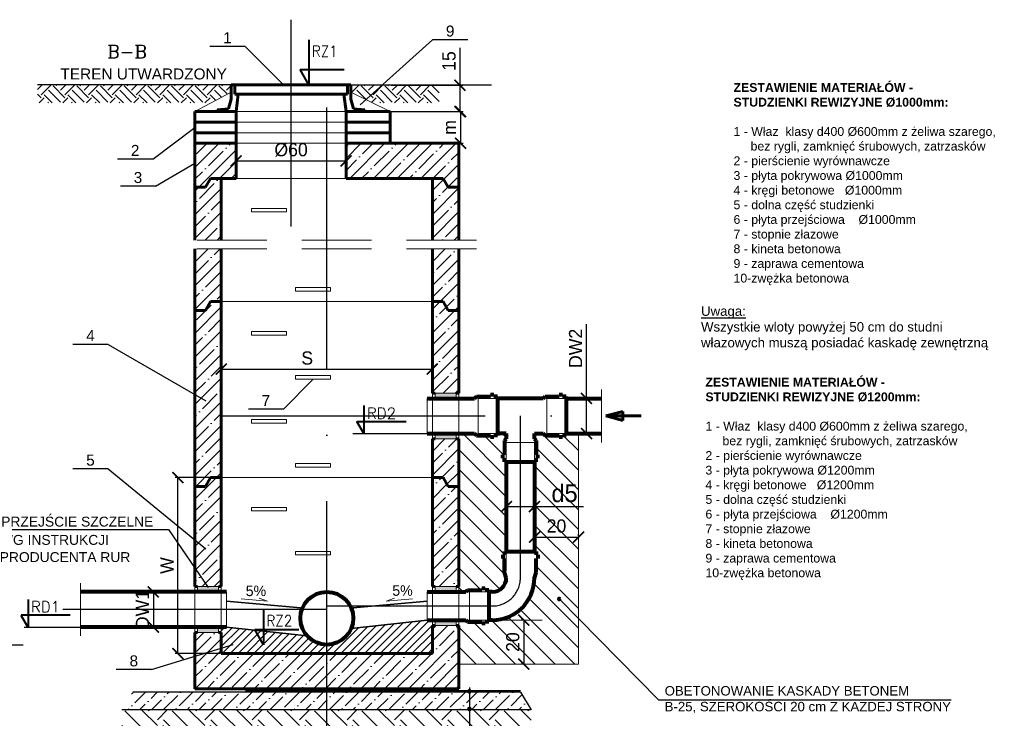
# Model space of a CAD drawing. Header units: millimetres. Extents: x -223 to 911, y -2562 to -571.
# Tile 15 of 15: x 216 to 664, y -888 to -571. Entities that reach past the tile are written whole.
import ezdxf
from ezdxf.enums import TextEntityAlignment as Align

# ---------------------------------------------------------------- set-up
doc = ezdxf.new("R2010")
doc.units = ezdxf.units.MM
doc.header["$LTSCALE"] = 10
for name, pattern in [('ACAD_ISO10W100', [18, 12, -3, 0, -3]), ('HIDDEN', [0.375, 0.25, -0.125]), ('HIDDEN2', [4.7625, 3.175, -1.5875])]:
    doc.linetypes.add(name, pattern=pattern)
for name, color, linetype, lineweight in [('Kineta', 7, 'Continuous', 35), ('KRESKOWANIE', 7, 'Continuous', 18), ('Opisy', 7, 'Continuous', 25), ('osie', 7, 'ACAD_ISO10W100', 25), ('Przecięcia', 7, 'HIDDEN2', 18), ('Przekroje', 7, 'Continuous', 60), ('Rury', 7, 'Continuous', 80), ('Studzienka - konstrukcje', 7, 'Continuous', 60), ('Studzineka - cienkie', 7, 'Continuous', 20), ('Teren', 7, 'Continuous', 20), ('Wymiary', 7, 'Continuous', 18)]:
    doc.layers.add(name, color=color, linetype=linetype, lineweight=lineweight)
doc.layers.add('USZCZELNIENIE', color=7, linetype='Continuous')
doc.styles.add('Arial', font='arial.ttf', dxfattribs={"height": 6})
doc.styles.add('Romanc', font='romanc.shx', dxfattribs={"height": 15})
doc.dimstyles.new('ISO-25', dxfattribs={"dimtxt": 6, "dimasz": 5, "dimexe": 1.25, "dimexo": 0.5, "dimgap": 2, "dimtad": 1, "dimdec": 0, "dimtxsty": 'Standard', "dimblk": 'ARCHTICK', "dimcen": 2.5, "dimadec": 0, "dimazin": 0, "dimtfac": 1, "dimtdec": 0, "dimtmove": 0, "dimatfit": 3, "dimfxl": 1, "dimarcsym": 0})
pattern_1 = [(45, (-640.877, -1283.801), (-5.388154, 5.388154), []), (45, (-635.489, -1283.801), (-5.388154, 5.388154), [9.525, -1.905, 0, -1.905])]

# ---------------------------------------------------------------- blocks, each defined once
blk = doc.blocks.new('_ArchTick')
at = {"color": 0, "linetype": 'ByBlock', "const_width": 0.15}
blk.add_lwpolyline([(-0.5, -0.5), (0.5, 0.5)], dxfattribs=at)
blk = doc.blocks.new('*D170')
at = {"layer": 'Defpoints', "color": 0, "transparency": 16777216}
for p in [(277.12, -830.97), (277.05, -846.97), (277.12, -846.97)]:
    blk.add_point(p, dxfattribs=at)
at = {"layer": 'Wymiary', "color": 0, "lineweight": -2, "transparency": 16777216}
for p, q in [((276.62, -830.97), (275.8, -830.97)), ((277.05, -830.97), (277.05, -846.97)), ((276.62, -846.97), (275.8, -846.97))]:
    blk.add_line(p, q, dxfattribs=at)
at = {"layer": 'Wymiary', "color": 0, "lineweight": -2, "transparency": 16777216, "xscale": 5, "yscale": 5, "zscale": 5}
for p, rotation in [((277.05, -830.97), 90), ((277.05, -846.97), 270)]:
    blk.add_blockref('_ArchTick', p, dxfattribs=dict(at, rotation=rotation))
at = {"layer": 'Wymiary', "color": 0, "transparency": 16777216, "insert": (272.05, -838.97), "char_height": 6, "attachment_point": 5, "rotation": 90}
blk.add_mtext('DW1', dxfattribs=at)
blk = doc.blocks.new('*D161')
at = {"layer": 'Defpoints', "color": 0, "transparency": 16777216}
for p in [(474.5, -742.97), (474, -758.97), (474.5, -758.97)]:
    blk.add_point(p, dxfattribs=at)
at = {"layer": 'Wymiary', "color": 0, "lineweight": -2, "transparency": 16777216}
for p, q in [((474, -742.97), (474, -709.23)), ((474, -742.97), (472.75, -742.97)), ((474, -758.97), (474, -742.97)), ((474, -758.97), (472.75, -758.97))]:
    blk.add_line(p, q, dxfattribs=at)
at = {"layer": 'Wymiary', "color": 0, "lineweight": -2, "transparency": 16777216, "xscale": 5, "yscale": 5, "zscale": 5}
for p, rotation in [((474, -742.97), 90), ((474, -758.97), 270)]:
    blk.add_blockref('_ArchTick', p, dxfattribs=dict(at, rotation=rotation))
at = {"layer": 'Wymiary', "color": 0, "transparency": 16777216, "insert": (469, -720.23), "char_height": 6, "attachment_point": 5, "rotation": 90}
blk.add_mtext('DW2', dxfattribs=at)
blk = doc.blocks.new('*D173')
at = {"layer": 'Defpoints', "color": 0, "transparency": 16777216}
for p in [(437.52, -792.17), (450.32, -792.17), (450.32, -792.17)]:
    blk.add_point(p, dxfattribs=at)
at = {"layer": 'Wymiary', "color": 0, "lineweight": -2, "transparency": 16777216}
for p, q in [((437.52, -791.67), (437.52, -790.92)), ((437.52, -792.17), (450.32, -792.17)), ((450.32, -791.67), (450.32, -790.92)), ((450.32, -792.17), (472.65, -792.17))]:
    blk.add_line(p, q, dxfattribs=at)
at = {"layer": 'Wymiary', "color": 0, "lineweight": -2, "transparency": 16777216, "xscale": 5, "yscale": 5, "zscale": 5, "rotation": 180}
blk.add_blockref('_ArchTick', (437.52, -792.17), dxfattribs=at)
at = {"layer": 'Wymiary', "color": 0, "lineweight": -2, "transparency": 16777216, "xscale": 5, "yscale": 5, "zscale": 5}
blk.add_blockref('_ArchTick', (450.32, -792.17), dxfattribs=at)
at = {"layer": 'Wymiary', "color": 0, "transparency": 16777216, "insert": (463.99, -786.17), "char_height": 8, "attachment_point": 5}
blk.add_mtext('d5', dxfattribs=at)
blk = doc.blocks.new('*D163')
at = {"layer": 'Defpoints', "color": 0, "transparency": 16777216}
for p in [(307.92, -707.73), (403.92, -707.73), (403.92, -729.64)]:
    blk.add_point(p, dxfattribs=at)
at = {"layer": 'Wymiary', "color": 0, "lineweight": -2, "transparency": 16777216}
for p, q in [((307.92, -708.23), (307.92, -730.89)), ((403.92, -708.23), (403.92, -730.89)), ((307.92, -729.64), (403.92, -729.64))]:
    blk.add_line(p, q, dxfattribs=at)
at = {"layer": 'Wymiary', "color": 0, "lineweight": -2, "transparency": 16777216, "xscale": 5, "yscale": 5, "zscale": 5, "rotation": 180}
blk.add_blockref('_ArchTick', (307.92, -729.64), dxfattribs=at)
at = {"layer": 'Wymiary', "color": 0, "lineweight": -2, "transparency": 16777216, "xscale": 5, "yscale": 5, "zscale": 5}
blk.add_blockref('_ArchTick', (403.92, -729.64), dxfattribs=at)
at = {"layer": 'Wymiary', "color": 0, "transparency": 16777216, "insert": (346.99, -724.64), "char_height": 6, "attachment_point": 5}
blk.add_mtext('S', dxfattribs=at)
blk = doc.blocks.new('*D164')
at = {"layer": 'Defpoints', "color": 0, "transparency": 16777216}
for p in [(366.86, -612.57), (404.99, -626.97), (416.71, -626.97)]:
    blk.add_point(p, dxfattribs=at)
at = {"layer": 'Wymiary', "color": 0, "lineweight": -2, "transparency": 16777216}
for p, q in [((367.36, -612.57), (417.96, -612.57)), ((416.71, -612.57), (416.71, -626.97)), ((405.49, -626.97), (417.96, -626.97))]:
    blk.add_line(p, q, dxfattribs=at)
at = {"layer": 'Wymiary', "color": 0, "lineweight": -2, "transparency": 16777216, "xscale": 5, "yscale": 5, "zscale": 5}
for p, rotation in [((416.71, -612.57), 90), ((416.71, -626.97), 270)]:
    blk.add_blockref('_ArchTick', p, dxfattribs=dict(at, rotation=rotation))
at = {"layer": 'Wymiary', "color": 0, "transparency": 16777216, "insert": (411.71, -619.77), "char_height": 6, "attachment_point": 5, "rotation": 90}
blk.add_mtext('m', dxfattribs=at)
blk = doc.blocks.new('*D165')
at = {"layer": 'Defpoints', "color": 0, "transparency": 16777216}
for p in [(364.66, -634.97), (314.66, -642.97), (364.66, -642.97)]:
    blk.add_point(p, dxfattribs=at)
at = {"layer": 'Wymiary', "color": 0, "lineweight": -2, "transparency": 16777216}
for p, q in [((314.66, -642.47), (314.66, -633.72)), ((314.66, -634.97), (364.66, -634.97)), ((364.66, -642.47), (364.66, -633.72))]:
    blk.add_line(p, q, dxfattribs=at)
at = {"layer": 'Wymiary', "color": 0, "lineweight": -2, "transparency": 16777216, "xscale": 5, "yscale": 5, "zscale": 5, "rotation": 180}
blk.add_blockref('_ArchTick', (314.66, -634.97), dxfattribs=at)
at = {"layer": 'Wymiary', "color": 0, "lineweight": -2, "transparency": 16777216, "xscale": 5, "yscale": 5, "zscale": 5}
blk.add_blockref('_ArchTick', (364.66, -634.97), dxfattribs=at)
at = {"layer": 'Wymiary', "color": 0, "transparency": 16777216, "insert": (339.66, -629.97), "char_height": 6, "attachment_point": 5}
blk.add_mtext('%%c60', dxfattribs=at)
blk = doc.blocks.new('*D169')
at = {"layer": 'Defpoints', "color": 0, "transparency": 16777216}
for p in [(288.25, -778.97), (307.92, -778.97), (307.92, -858.97)]:
    blk.add_point(p, dxfattribs=at)
at = {"layer": 'Wymiary', "color": 0, "lineweight": -2, "transparency": 16777216}
for p, q in [((307.42, -778.97), (287, -778.97)), ((288.25, -858.97), (288.25, -778.97)), ((307.42, -858.97), (287, -858.97))]:
    blk.add_line(p, q, dxfattribs=at)
at = {"layer": 'Wymiary', "color": 0, "lineweight": -2, "transparency": 16777216, "xscale": 5, "yscale": 5, "zscale": 5}
for p, rotation in [((288.25, -778.97), 90), ((288.25, -858.97), 270)]:
    blk.add_blockref('_ArchTick', p, dxfattribs=dict(at, rotation=rotation))
at = {"layer": 'Wymiary', "color": 0, "transparency": 16777216, "insert": (283.25, -818.97), "char_height": 6, "attachment_point": 5, "rotation": 90}
blk.add_mtext('W', dxfattribs=at)
blk = doc.blocks.new('*D182')
at = {"color": 0, "lineweight": -2, "transparency": 16777216}
for p, q in [((416.48, -600.57), (416.48, -583.57)), ((385.16, -600.57), (417.73, -600.57)), ((416.48, -612.57), (416.48, -600.57)), ((385.16, -612.57), (417.73, -612.57))]:
    blk.add_line(p, q, dxfattribs=at)
at = {"layer": 'Defpoints', "color": 0, "transparency": 16777216}
for p in [(384.66, -600.57), (416.48, -600.57), (384.66, -612.57)]:
    blk.add_point(p, dxfattribs=at)
at = {"color": 0, "lineweight": -2, "transparency": 16777216, "xscale": 5, "yscale": 5, "zscale": 5}
for p, rotation in [((416.48, -600.57), 90), ((416.48, -612.57), 270)]:
    blk.add_blockref('_ArchTick', p, dxfattribs=dict(at, rotation=rotation))
at = {"color": 0, "transparency": 16777216, "insert": (411.48, -589.57), "char_height": 6, "attachment_point": 5, "rotation": 90}
blk.add_mtext('15', dxfattribs=at)
blk = doc.blocks.new('*D183')
at = {"layer": 'Defpoints', "color": 0, "transparency": 16777216}
for p in [(450.32, -806.03), (470.32, -806.03), (470.32, -806.03)]:
    blk.add_point(p, dxfattribs=at)
at = {"layer": 'Wymiary', "color": 0, "lineweight": -2, "transparency": 16777216}
for p, q in [((450.32, -805.53), (450.32, -804.78)), ((470.32, -805.53), (470.32, -804.78)), ((450.32, -806.03), (470.32, -806.03))]:
    blk.add_line(p, q, dxfattribs=at)
at = {"layer": 'Wymiary', "color": 0, "lineweight": -2, "transparency": 16777216, "xscale": 5, "yscale": 5, "zscale": 5, "rotation": 180}
blk.add_blockref('_ArchTick', (450.32, -806.03), dxfattribs=at)
at = {"layer": 'Wymiary', "color": 0, "lineweight": -2, "transparency": 16777216, "xscale": 5, "yscale": 5, "zscale": 5}
blk.add_blockref('_ArchTick', (470.32, -806.03), dxfattribs=at)
at = {"layer": 'Wymiary', "color": 0, "transparency": 16777216, "insert": (460.32, -801.03), "char_height": 6, "attachment_point": 5}
blk.add_mtext('20', dxfattribs=at)
blk = doc.blocks.new('*D184')
at = {"layer": 'Defpoints', "color": 0, "transparency": 16777216}
for p in [(445.48, -843.77), (445.48, -863.77), (445.48, -863.77)]:
    blk.add_point(p, dxfattribs=at)
at = {"layer": 'Wymiary', "color": 0, "lineweight": -2, "transparency": 16777216}
for p, q in [((444.98, -843.77), (444.23, -843.77)), ((445.48, -843.77), (445.48, -863.77)), ((444.98, -863.77), (444.23, -863.77))]:
    blk.add_line(p, q, dxfattribs=at)
at = {"layer": 'Wymiary', "color": 0, "lineweight": -2, "transparency": 16777216, "xscale": 5, "yscale": 5, "zscale": 5}
for p, rotation in [((445.48, -843.77), 90), ((445.48, -863.77), 270)]:
    blk.add_blockref('_ArchTick', p, dxfattribs=dict(at, rotation=rotation))
at = {"layer": 'Wymiary', "color": 0, "transparency": 16777216, "insert": (440.48, -853.77), "char_height": 6, "attachment_point": 5, "rotation": 90}
blk.add_mtext('20', dxfattribs=at)

msp = doc.modelspace()

# ---------------------------------------------------------------- hatches: boundary and pattern name
at = {"layer": 'Kineta', "lineweight": 15}
h = msp.add_hatch(dxfattribs=at)
h.set_pattern_fill('ANSI31', color=256, scale=2, angle=90, style=0)
h.paths.add_polyline_path([(415.92, -863.77), (470.32, -863.77), (470.32, -758.97), (464.72, -758.97), (464.72, -759.77), (463.12, -759.77), (463.12, -760.57), (461.52, -760.57), (461.52, -759.77), (455.12, -759.77), (454.32, -758.97), (450.32, -758.97), (450.32, -761.37), (451.12, -762.17), (451.12, -768.57), (451.92, -768.57), (451.92, -770.17), (451.12, -770.17), (451.12, -771.77), (450.32, -771.77), (450.32, -812.57), (451.12, -812.57), (451.12, -814.17), (451.92, -814.17), (451.92, -815.77), (451.12, -815.77), (451.12, -822.17), (449.77, -829.14), (448.56, -832.6), (445.73, -837.03), (444.04, -838.77), (441.29, -840.86), (437.52, -842.67), (434.6, -843.45), (429.52, -843.77), (429.52, -844.57), (427.92, -844.57), (427.92, -845.37), (426.32, -845.37), (426.32, -844.57), (419.92, -844.57), (419.12, -843.77), (415.92, -843.77)])
h = msp.add_hatch(dxfattribs=at)
h.set_pattern_fill('ANSI31', color=256, scale=2, angle=90, style=0)
h.paths.add_polyline_path([(415.92, -761.37), (415.92, -758.97), (423.12, -758.97), (423.92, -759.77), (430.32, -759.77), (430.32, -760.57), (431.92, -760.57), (431.92, -759.77), (433.52, -759.77), (433.52, -758.97), (437.52, -758.97), (437.52, -761.37), (436.72, -762.17), (436.72, -768.57), (435.92, -768.57), (435.92, -770.17), (436.72, -770.17), (436.72, -771.77), (437.52, -771.77), (437.52, -812.57), (436.72, -812.57), (436.72, -814.17), (435.92, -814.17), (435.92, -815.77), (436.72, -815.77), (436.72, -822.17), (437.52, -824.57), (437.2, -826.58), (436.59, -827.9), (435.65, -829.1), (434.31, -830.12), (433.15, -830.64), (431.12, -830.97), (429.52, -830.97), (429.52, -830.17), (427.92, -830.17), (427.92, -829.37), (426.32, -829.37), (426.32, -830.17), (419.92, -830.17), (419.12, -830.97), (415.92, -830.97)])
h = msp.add_hatch(dxfattribs=at)
h.set_pattern_fill('ANSI31', color=256, scale=0.8, style=0)
h.set_pattern_definition([(45, (-640.8773, -1283.8007), (-1.796051, 1.796051), [])])
h.paths.add_polyline_path([(307.92, -858.97), (355.92, -858.97), (355.92, -854.97, -0.213422), (346.98, -850.97), (310.32, -846.97), (307.92, -846.97), (307.92, -849.37), (307.92, -849.37)])
h.paths.add_polyline_path([(355.92, -858.97), (403.92, -858.97), (403.92, -846.17), (403.92, -843.77), (401.52, -843.77), (367.02, -847.54, -0.304016), (355.92, -854.97)])
at = {"layer": 'KRESKOWANIE'}
h = msp.add_hatch(dxfattribs=at)
h.set_pattern_fill('ANSI35', color=256, scale=1.2, style=0)
h.set_pattern_definition(pattern_1)
h.paths.add_polyline_path([(295.92, -626.97), (295.92, -642.97), (295.92, -646.97), (300.77, -646.97), (303.08, -642.97), (307.92, -642.97), (314.66, -642.97), (314.66, -626.97)])
h.paths.add_polyline_path([(403.92, -642.97), (408.77, -642.97), (411.08, -646.97), (415.92, -646.97), (415.92, -626.97), (364.66, -626.97), (364.66, -642.97)])
h.paths.add_polyline_path([(307.92, -642.97), (303.08, -642.97), (300.77, -646.97), (295.92, -646.97), (295.92, -670.97), (307.92, -670.97)])
h.paths.add_polyline_path([(415.92, -646.97), (411.08, -646.97), (408.77, -642.97), (403.92, -642.97), (403.92, -670.97), (415.92, -670.97)])
h.paths.add_polyline_path([(307.92, -674.97), (295.92, -674.97), (295.92, -702.97), (300.77, -702.97), (303.08, -698.97), (307.92, -698.97)])
h.paths.add_polyline_path([(403.92, -698.97), (408.77, -698.97), (411.08, -702.97), (415.92, -702.97), (415.92, -674.97), (403.92, -674.97)])
h.paths.add_polyline_path([(295.92, -782.97), (300.77, -782.97), (303.08, -778.97), (307.92, -778.97), (307.92, -698.97), (303.08, -698.97), (300.77, -702.97), (295.92, -702.97)])
h.paths.add_polyline_path([(415.92, -702.97), (411.08, -702.97), (408.77, -698.97), (403.92, -698.97), (403.92, -740.57), (415.92, -740.57)])
h.paths.add_polyline_path([(415.92, -761.37), (403.92, -761.37), (403.92, -778.97), (408.77, -778.97), (411.08, -782.97), (415.92, -782.97)])
h = msp.add_hatch(dxfattribs=at)
h.set_pattern_fill('ANSI35', color=256, scale=1.2, style=0)
h.set_pattern_definition(pattern_1)
h.paths.add_polyline_path([(307.92, -778.97), (303.08, -778.97), (300.77, -782.97), (295.92, -782.97), (295.92, -828.57), (307.92, -828.57)])
h.paths.add_polyline_path([(295.92, -849.37), (295.92, -860.27), (307.92, -856.6), (307.92, -849.37)])
h.paths.add_polyline_path([(355.92, -874.97), (355.92, -858.97), (307.92, -858.97), (307.92, -856.6), (295.92, -860.27), (295.92, -874.97)])
h.paths.add_polyline_path([(355.92, -858.97), (355.92, -874.97), (415.92, -874.97), (415.92, -846.17), (403.92, -846.17), (403.92, -858.97)])
h.paths.add_polyline_path([(403.92, -828.57), (415.92, -828.57), (415.92, -782.97), (411.08, -782.97), (408.77, -778.97), (403.92, -778.97)])
h = msp.add_hatch(dxfattribs=at)
h.set_pattern_fill('ANSI36', color=256, scale=1.2, style=0)
h.set_pattern_definition([(45, (606.688, -898.9155), (2.020558, 7.40871), [9.525, -1.905, 0, -1.905])])
h.paths.add_polyline_path([(448.81, -884.57), (443.92, -876.57), (267.67, -876.57), (262.72, -884.57)])
at = {"layer": 'Opisy', "lineweight": 60}
h = msp.add_hatch(color=256, dxfattribs=at)
h.paths.add_polyline_path([(490.56, -753.04), (490.56, -750.97), (482.83, -750.97)])
h.paths.add_polyline_path([(482.83, -750.97), (490.56, -750.97), (490.56, -748.9)])
at = {"layer": 'Teren'}
h = msp.add_hatch(dxfattribs=at)
h.set_pattern_fill('EARTH', color=256, scale=1.2, angle=45, style=0)
h.set_pattern_definition([(45, (-377.404, -1283.801), (7e-16, 10.77631), [7.62, -7.62]), (45, (-379.425, -1281.78), (7e-16, 10.77631), [7.62, -7.62]), (45, (-381.445, -1279.7596), (7e-16, 10.77631), [7.62, -7.62]), (135, (-381.445, -1278.4126), (-10.77631, 7e-16), [7.62, -7.62]), (135, (-379.425, -1276.392), (-10.77631, 7e-16), [7.62, -7.62]), (135, (-377.404, -1274.3714), (-10.77631, 7e-16), [7.62, -7.62])])
h.paths.add_polyline_path([(382.72, -600.57), (374.44, -607.52), (376.57, -608.57), (407.03, -608.57), (407.03, -600.57)])
h.paths.add_polyline_path([(382.72, -600.57), (366.86, -600.57), (366.86, -603.77), (374.44, -607.52)])
h.paths.add_polyline_path([(224.46, -600.57), (224.46, -608.57), (302.75, -608.57), (312.46, -603.77), (312.46, -600.57)])
h = msp.add_hatch(dxfattribs=at)
h.set_pattern_fill('EARTH', color=256, scale=2.4, angle=45, style=0)
h.set_pattern_definition([(45, (-669.425, -1341.692), (1e-15, 21.55261), [15.24, -15.24]), (45, (-673.466, -1337.651), (1e-15, 21.55261), [15.24, -15.24]), (45, (-677.507, -1333.61), (1e-15, 21.55261), [15.24, -15.24]), (135, (-677.507, -1330.916), (-21.55261, 1e-15), [15.24, -15.24]), (135, (-673.466, -1326.875), (-21.55261, 1e-15), [15.24, -15.24]), (135, (-669.425, -1322.834), (-21.55261, 1e-15), [15.24, -15.24])])
h.paths.add_polyline_path([(448.81, -900.57), (448.81, -884.57), (262.72, -884.57), (262.72, -900.57)])
at = {"layer": 'USZCZELNIENIE'}
h = msp.add_hatch(color=256, dxfattribs=at)
h.paths.add_polyline_path([(405.12, -740.57), (405.12, -742.97), (414.72, -742.97), (414.72, -740.57)])
h.paths.add_polyline_path([(414.72, -761.37), (414.72, -758.97), (405.12, -758.97), (405.12, -761.37)])
h = msp.add_hatch(color=256, dxfattribs=at)
h.paths.add_polyline_path([(297.12, -828.57), (297.12, -830.97), (306.72, -830.97), (306.72, -828.57)])
h.paths.add_polyline_path([(306.72, -849.37), (306.72, -846.97), (297.12, -846.97), (297.12, -849.37)])
h = msp.add_hatch(color=256, dxfattribs=at)
h.paths.add_polyline_path([(414.72, -830.97), (414.72, -828.57), (405.12, -828.57), (405.12, -830.97)])
h.paths.add_polyline_path([(414.72, -843.77), (405.12, -843.77), (405.12, -846.17), (414.72, -846.17)])

# ---------------------------------------------------------------- linework, layer by layer
at = {"layer": 'Kineta', "lineweight": 15}
for p, q in [((470.32, -863.77), (470.32, -758.97)), ((415.92, -863.77), (470.32, -863.77))]:
    msp.add_line(p, q, dxfattribs=at)
at = {"layer": 'Kineta'}
for p, q in [((343.92, -838.17), (310.32, -835.23)), ((367.92, -838.17), (401.52, -835.23)), ((343.92, -842.97), (343.92, -838.17)), ((367.92, -842.97), (367.92, -838.17)), ((401.52, -843.77), (367.02, -847.54)), ((310.32, -846.97), (346.98, -850.97))]:
    msp.add_line(p, q, dxfattribs=at)
for centre, start, end in [((355.92, -1039.37), 80.4727, 80.4727), ((80.26, -1124.17), 99.5273, 99.5273), ((355.92, -1124.17), 99.5273, 99.5273), ((355.92, -1124.17), 80.4727, 80.4727)]:
    msp.add_arc(centre, 290, start, end, dxfattribs=at)
at = {"layer": 'Opisy', "lineweight": 40}
for p, q in [((347.79, -579.94), (347.79, -599.94)), ((347.79, -600.37), (343.79, -593.44)), ((343.79, -593.44), (363.79, -593.44)), ((372.8, -746.17), (372.8, -758.97)), ((372.8, -758.97), (369.6, -753.43)), ((369.6, -753.43), (392, -753.43)), ((220.16, -834.37), (220.16, -847.17)), ((216.89, -841.43), (239.29, -841.43)), ((327.13, -838.97), (327.13, -854.97)), ((220.16, -847.17), (216.96, -841.63)), ((327.13, -854.97), (323.13, -848.04)), ((323.13, -848.04), (343.13, -848.04))]:
    msp.add_line(p, q, dxfattribs=at)
at = {"layer": 'Opisy'}
for p, q in [((404, -579.93), (371.13, -609.41)), ((420, -579.93), (404, -579.93)), ((318.73, -582.98), (302.73, -582.98)), ((318.73, -582.98), (336.31, -600.57)), ((276.78, -634.22), (295.92, -619.77)), ((276.78, -634.22), (260.78, -634.22)), ((278.07, -646.54), (295.92, -636.07)), ((278.07, -646.54), (262.07, -646.54)), ((256.47, -718.44), (240.47, -718.44)), ((256.47, -718.44), (300.99, -744.14)), ((336.26, -747.93), (349.66, -734.17)), ((336.26, -747.93), (320.26, -747.93)), ((367.69, -758.97), (401.52, -758.97)), ((256.47, -775.04), (240.47, -775.04)), ((256.47, -775.04), (300.99, -811.36)), ((204.87, -802.63), (283.92, -802.63)), ((283.92, -802.63), (301.97, -828.95)), ((461.57, -834.18), (506.72, -880.01)), ((218.35, -846.97), (243.92, -846.97)), ((276.17, -866.32), (313.39, -854.93)), ((192.26, -854.97), (217.84, -854.97)), ((276.17, -866.32), (260.17, -866.32)), ((420.76, -874.46), (420.76, -905.95)), ((506.72, -880.01), (639.77, -880.01))]:
    msp.add_line(p, q, dxfattribs=at)
at = {"layer": 'Opisy', "lineweight": 60}
for p, q in [((482.83, -750.97), (490.56, -748.9)), ((498.83, -750.97), (482.83, -750.97)), ((482.83, -750.97), (490.56, -753.04)), ((490.56, -753.04), (490.56, -748.9))]:
    msp.add_line(p, q, dxfattribs=at)
for centre in [(461.57, -834.18), (420.76, -876.17), (420.76, -884.17)]:
    msp.add_circle(centre, 0.4, dxfattribs=at)
at = {"layer": 'osie'}
for p, q in [((339.66, -664.78), (339.66, -570.76)), ((355.92, -909.75), (355.92, -610.65)), ((307.92, -750.97), (490.58, -750.97)), ((443.92, -824.57), (443.92, -750.97)), ((355.92, -838.97), (235.92, -838.97)), ((355.92, -837.37), (431.12, -837.37))]:
    msp.add_line(p, q, dxfattribs=at)
msp.add_arc((431.12, -824.57), 12.8, 270, 0, dxfattribs=at)
at = {"layer": 'Przecięcia'}
for p, q in [((423.92, -670.97), (287.92, -670.97)), ((423.92, -674.97), (287.92, -674.97)), ((403.92, -740.57), (403.92, -761.37)), ((415.92, -740.57), (415.92, -761.37)), ((433.52, -742.97), (424.72, -742.97)), ((424.72, -742.97), (424.72, -758.97)), ((464.72, -742.97), (455.92, -742.97)), ((455.92, -742.97), (455.92, -758.97)), ((480.72, -738.97), (480.72, -762.97)), ((424.72, -758.97), (433.52, -758.97)), ((455.92, -758.97), (464.72, -758.97)), ((437.52, -771.77), (437.52, -762.97)), ((437.52, -762.97), (450.32, -762.97)), ((450.32, -762.97), (450.32, -771.77)), ((437.52, -812.57), (437.52, -821.37)), ((450.32, -825.8), (450.32, -817)), ((243.92, -826.97), (243.92, -850.97)), ((295.92, -828.57), (295.92, -832.17)), ((295.92, -830.97), (295.92, -846.97)), ((307.92, -828.57), (307.92, -832.17)), ((307.92, -830.97), (307.92, -846.97)), ((403.92, -828.57), (403.92, -832.17)), ((403.92, -830.97), (403.92, -843.77)), ((415.92, -828.57), (415.92, -832.17)), ((415.92, -830.97), (415.92, -843.77)), ((429.52, -830.97), (420.72, -830.97)), ((420.72, -830.97), (420.72, -843.77)), ((403.92, -846.17), (403.92, -843.77)), ((415.92, -846.17), (415.92, -843.77)), ((420.72, -843.77), (429.52, -843.77)), ((295.92, -849.37), (295.92, -846.97)), ((307.92, -849.37), (307.92, -846.97))]:
    msp.add_line(p, q, dxfattribs=at)
at = {"layer": 'Rury'}
for p, q in [((401.52, -742.97), (423.12, -742.97)), ((401.52, -742.97), (423.12, -742.97)), ((423.92, -742.17), (423.12, -742.97)), ((423.92, -742.17), (430.32, -742.17)), ((431.92, -741.37), (430.32, -741.37)), ((430.32, -741.37), (430.32, -742.17)), ((431.92, -742.17), (431.92, -741.37)), ((433.52, -742.17), (431.92, -742.17)), ((433.52, -742.17), (433.52, -759.77)), ((454.32, -742.97), (433.52, -742.97)), ((455.12, -742.17), (454.32, -742.97)), ((455.12, -742.17), (461.52, -742.17)), ((463.12, -741.37), (461.52, -741.37)), ((461.52, -741.37), (461.52, -742.17)), ((463.12, -742.17), (463.12, -741.37)), ((464.72, -742.17), (463.12, -742.17)), ((464.72, -742.17), (464.72, -759.77)), ((464.72, -742.97), (480.72, -742.97)), ((401.52, -758.97), (423.12, -758.97)), ((423.92, -759.77), (423.12, -758.97)), ((423.92, -759.77), (430.32, -759.77)), ((430.32, -760.57), (430.32, -759.77)), ((431.92, -760.57), (430.32, -760.57)), ((433.52, -759.77), (431.92, -759.77)), ((431.92, -759.77), (431.92, -760.57)), ((437.52, -758.97), (433.52, -758.97)), ((437.52, -758.97), (437.52, -761.37)), ((450.32, -761.37), (450.32, -758.97)), ((450.32, -758.97), (454.32, -758.97)), ((455.12, -759.77), (454.32, -758.97)), ((455.12, -759.77), (461.52, -759.77)), ((461.52, -760.57), (461.52, -759.77)), ((463.12, -760.57), (461.52, -760.57)), ((464.72, -759.77), (463.12, -759.77)), ((463.12, -759.77), (463.12, -760.57)), ((464.72, -758.97), (480.72, -758.97)), ((436.72, -762.17), (437.52, -761.37)), ((436.72, -762.17), (436.72, -768.57)), ((451.12, -762.17), (450.32, -761.37)), ((451.12, -762.17), (451.12, -768.57)), ((435.92, -770.17), (435.92, -768.57)), ((435.92, -768.57), (436.72, -768.57)), ((451.92, -768.57), (451.12, -768.57)), ((451.92, -770.17), (451.92, -768.57)), ((436.72, -770.17), (435.92, -770.17)), ((436.72, -771.77), (436.72, -770.17)), ((436.72, -771.77), (451.12, -771.77)), ((437.52, -771.77), (437.52, -812.57)), ((450.32, -771.77), (450.32, -812.57)), ((451.12, -771.77), (451.12, -770.17)), ((451.12, -770.17), (451.92, -770.17)), ((436.72, -814.17), (435.92, -814.17)), ((435.92, -814.17), (435.92, -815.77)), ((436.72, -812.57), (451.12, -812.57)), ((436.72, -812.57), (436.72, -814.17)), ((451.12, -812.57), (451.12, -814.17)), ((451.12, -814.17), (451.92, -814.17)), ((451.92, -814.17), (451.92, -815.77)), ((435.92, -815.77), (436.72, -815.77)), ((436.72, -822.17), (436.72, -815.77)), ((451.12, -822.17), (451.12, -815.77)), ((451.92, -815.77), (451.12, -815.77)), ((437.52, -824.57), (436.72, -822.17)), ((450.32, -824.57), (451.12, -822.17)), ((310.32, -830.97), (243.92, -830.97)), ((401.52, -830.97), (419.12, -830.97)), ((401.52, -830.97), (419.12, -830.97)), ((419.92, -830.17), (419.12, -830.97)), ((419.92, -830.17), (426.32, -830.17)), ((427.92, -829.37), (426.32, -829.37)), ((426.32, -829.37), (426.32, -830.17)), ((427.92, -830.17), (427.92, -829.37)), ((429.52, -830.17), (427.92, -830.17)), ((429.52, -830.17), (429.52, -844.57)), ((431.12, -830.97), (429.52, -830.97)), ((401.52, -843.77), (419.12, -843.77)), ((419.92, -844.57), (419.12, -843.77)), ((419.92, -844.57), (426.32, -844.57)), ((426.32, -845.37), (426.32, -844.57)), ((427.92, -845.37), (426.32, -845.37)), ((429.52, -844.57), (427.92, -844.57)), ((427.92, -844.57), (427.92, -845.37)), ((431.12, -843.77), (429.52, -843.77)), ((310.32, -846.97), (243.92, -846.97))]:
    msp.add_line(p, q, dxfattribs=at)
msp.add_circle((355.92, -842.97), 12, dxfattribs=at)
for radius in [19.2, 6.4]:
    msp.add_arc((431.12, -824.57), radius, 270, 0, dxfattribs=at)
at = {"layer": 'Studzienka - konstrukcje'}
for p, q in [((314.06, -600.45), (312.46, -600.45)), ((312.46, -600.57), (312.46, -606.97)), ((365.26, -600.45), (314.06, -600.45)), ((314.06, -604.57), (314.06, -600.57)), ((365.26, -600.45), (366.86, -600.45)), ((365.26, -604.57), (365.26, -600.57)), ((366.86, -600.57), (366.86, -606.97)), ((312.46, -606.97), (311.28, -611.36)), ((314.06, -604.57), (365.26, -604.57)), ((315.66, -604.57), (314.66, -612.57)), ((363.66, -604.57), (364.66, -612.57)), ((366.86, -606.97), (368.03, -611.36)), ((295.92, -617.37), (295.92, -612.57)), ((295.92, -612.57), (314.66, -612.57)), ((306.06, -611.77), (311.28, -611.36)), ((306.06, -612.57), (306.06, -611.77)), ((314.66, -612.57), (306.06, -612.57)), ((314.66, -612.57), (314.66, -617.37)), ((364.66, -612.57), (364.66, -617.37)), ((364.66, -612.57), (373.26, -612.57)), ((384.66, -612.57), (364.66, -612.57)), ((373.26, -611.77), (368.03, -611.36)), ((373.26, -612.57), (373.26, -611.77)), ((384.66, -617.37), (384.66, -612.57)), ((295.92, -622.17), (295.92, -617.37)), ((295.92, -617.37), (314.66, -617.37)), ((314.66, -617.37), (314.66, -622.17)), ((364.66, -617.37), (364.66, -622.17)), ((384.66, -617.37), (364.66, -617.37)), ((384.66, -622.17), (384.66, -617.37)), ((295.92, -626.97), (295.92, -622.17)), ((295.92, -622.17), (314.66, -622.17)), ((314.66, -622.17), (314.66, -626.97)), ((364.66, -622.17), (364.66, -626.97)), ((384.66, -622.17), (364.66, -622.17)), ((384.66, -626.97), (384.66, -622.17)), ((295.92, -642.97), (295.92, -626.97)), ((295.92, -626.97), (314.66, -626.97)), ((314.66, -626.97), (314.66, -642.97)), ((364.66, -626.97), (415.92, -626.97)), ((364.66, -642.97), (364.66, -626.97)), ((415.92, -626.97), (415.92, -646.97)), ((295.92, -646.97), (295.92, -642.97)), ((300.77, -646.97), (303.08, -642.97)), ((300.77, -646.97), (303.08, -642.97)), ((307.92, -642.97), (303.08, -642.97)), ((307.92, -642.97), (303.08, -642.97)), ((307.92, -670.97), (307.92, -642.97)), ((314.66, -642.97), (307.92, -642.97)), ((403.92, -642.97), (364.66, -642.97)), ((403.92, -670.97), (403.92, -642.97)), ((403.92, -642.97), (408.77, -642.97)), ((403.92, -642.97), (408.77, -642.97)), ((411.08, -646.97), (408.77, -642.97)), ((411.08, -646.97), (408.77, -642.97)), ((295.92, -670.97), (295.92, -646.97)), ((300.77, -646.97), (295.92, -646.97)), ((300.77, -646.97), (295.92, -646.97)), ((411.08, -646.97), (415.92, -646.97)), ((411.08, -646.97), (415.92, -646.97)), ((415.92, -670.97), (415.92, -646.97)), ((295.92, -702.97), (295.92, -674.97)), ((307.92, -698.97), (307.92, -674.97)), ((403.92, -698.97), (403.92, -674.97)), ((415.92, -702.97), (415.92, -674.97)), ((300.77, -702.97), (303.08, -698.97)), ((300.77, -702.97), (303.08, -698.97)), ((307.92, -698.97), (303.08, -698.97)), ((307.92, -698.97), (303.08, -698.97)), ((307.92, -778.97), (307.92, -698.97)), ((403.92, -698.97), (408.77, -698.97)), ((403.92, -698.97), (408.77, -698.97)), ((403.92, -740.57), (403.92, -698.97)), ((411.08, -702.97), (408.77, -698.97)), ((411.08, -702.97), (408.77, -698.97)), ((295.92, -782.97), (295.92, -702.97)), ((300.77, -702.97), (295.92, -702.97)), ((300.77, -702.97), (295.92, -702.97)), ((411.08, -702.97), (415.92, -702.97)), ((411.08, -702.97), (415.92, -702.97)), ((415.92, -740.57), (415.92, -702.97)), ((405.12, -740.57), (403.92, -740.57)), ((415.92, -740.57), (414.72, -740.57)), ((403.92, -778.97), (403.92, -761.37)), ((405.12, -761.37), (403.92, -761.37)), ((415.92, -761.37), (414.72, -761.37)), ((415.92, -782.97), (415.92, -761.37)), ((295.92, -828.57), (295.92, -782.97)), ((300.77, -782.97), (295.92, -782.97)), ((300.77, -782.97), (295.92, -782.97)), ((300.77, -782.97), (303.08, -778.97)), ((300.77, -782.97), (303.08, -778.97)), ((307.92, -778.97), (303.08, -778.97)), ((307.92, -778.97), (303.08, -778.97)), ((307.92, -828.57), (307.92, -778.97)), ((403.92, -828.57), (403.92, -778.97)), ((403.92, -778.97), (408.77, -778.97)), ((403.92, -778.97), (408.77, -778.97)), ((411.08, -782.97), (408.77, -778.97)), ((411.08, -782.97), (408.77, -778.97)), ((411.08, -782.97), (415.92, -782.97)), ((411.08, -782.97), (415.92, -782.97)), ((415.92, -828.57), (415.92, -782.97)), ((297.12, -828.57), (295.92, -828.57)), ((307.92, -828.57), (306.72, -828.57)), ((405.12, -828.57), (403.92, -828.57)), ((415.92, -828.57), (414.72, -828.57)), ((295.92, -874.97), (295.92, -849.37)), ((297.12, -849.37), (295.92, -849.37)), ((306.72, -849.37), (307.92, -849.37)), ((307.92, -858.97), (307.92, -849.37)), ((403.92, -858.97), (403.92, -846.17)), ((405.12, -846.17), (403.92, -846.17)), ((414.72, -846.17), (415.92, -846.17)), ((415.92, -874.97), (415.92, -846.17)), ((307.92, -858.97), (403.92, -858.97)), ((415.92, -874.97), (295.92, -874.97))]:
    msp.add_line(p, q, dxfattribs=at)
at = {"layer": 'Studzienka - konstrukcje', "lineweight": 25}
for p, q in [((443.92, -876.57), (267.67, -876.57)), ((443.92, -876.57), (448.81, -884.57)), ((448.81, -884.57), (262.72, -884.57))]:
    msp.add_line(p, q, dxfattribs=at)
at = {"layer": 'Studzienka - konstrukcje', "linetype": 'HIDDEN', "lineweight": 50, "ltscale": 50}
msp.add_line((443.92, -876.17), (267.92, -876.17), dxfattribs=at)
at = {"layer": 'Studzineka - cienkie'}
for p, q in [((312.46, -603.77), (295.92, -612.57)), ((366.86, -603.77), (384.66, -612.57)), ((314.66, -612.57), (364.66, -612.57)), ((364.66, -617.37), (314.66, -617.37)), ((314.66, -622.17), (364.66, -622.17)), ((364.66, -626.97), (314.66, -626.97)), ((403.92, -642.97), (307.92, -642.97)), ((364.66, -642.97), (314.66, -642.97)), ((321.66, -656.57), (337.66, -656.57)), ((321.66, -658.17), (321.66, -656.57)), ((337.66, -656.57), (337.66, -658.17)), ((337.66, -658.17), (321.66, -658.17)), ((341.66, -692.57), (357.66, -692.57)), ((341.66, -694.17), (341.66, -692.57)), ((357.66, -692.57), (357.66, -694.17)), ((357.66, -694.17), (341.66, -694.17)), ((403.92, -698.97), (307.92, -698.97)), ((403.92, -698.97), (307.92, -698.97)), ((321.66, -712.57), (337.66, -712.57)), ((321.66, -714.17), (321.66, -712.57)), ((337.66, -714.17), (321.66, -714.17)), ((337.66, -712.57), (337.66, -714.17)), ((341.66, -732.57), (357.66, -732.57)), ((341.66, -734.17), (341.66, -732.57)), ((357.66, -732.57), (357.66, -734.17)), ((357.66, -734.17), (341.66, -734.17)), ((401.52, -742.97), (401.52, -758.97)), ((403.92, -740.57), (415.92, -740.57)), ((405.12, -740.57), (405.12, -742.97)), ((414.72, -742.97), (405.12, -742.97)), ((414.72, -740.57), (414.72, -742.97)), ((321.66, -752.57), (337.66, -752.57)), ((321.66, -754.17), (321.66, -752.57)), ((337.66, -754.17), (321.66, -754.17)), ((337.66, -752.57), (337.66, -754.17)), ((405.12, -761.37), (405.12, -758.97)), ((414.72, -758.97), (405.12, -758.97)), ((414.72, -761.37), (414.72, -758.97)), ((403.92, -761.37), (415.92, -761.37)), ((341.66, -772.57), (357.66, -772.57)), ((341.66, -774.17), (341.66, -772.57)), ((357.66, -774.17), (341.66, -774.17)), ((357.66, -772.57), (357.66, -774.17)), ((307.92, -778.97), (403.92, -778.97)), ((403.92, -778.97), (307.92, -778.97)), ((321.66, -792.57), (337.66, -792.57)), ((321.66, -794.17), (321.66, -792.57)), ((337.66, -794.17), (321.66, -794.17)), ((337.66, -792.57), (337.66, -794.17)), ((341.66, -812.57), (357.66, -812.57)), ((341.66, -814.17), (341.66, -812.57)), ((357.66, -814.17), (341.66, -814.17)), ((357.66, -812.57), (357.66, -814.17)), ((307.92, -828.57), (295.92, -828.57)), ((297.12, -828.57), (297.12, -830.97)), ((297.12, -830.97), (306.72, -830.97)), ((306.72, -828.57), (306.72, -830.97)), ((310.32, -830.97), (310.32, -846.97)), ((401.52, -830.97), (401.52, -843.77)), ((403.92, -828.57), (415.92, -828.57)), ((415.92, -828.57), (403.92, -828.57)), ((405.12, -828.57), (405.12, -830.97)), ((405.12, -830.97), (414.72, -830.97)), ((414.72, -828.57), (414.72, -830.97)), ((405.12, -846.17), (405.12, -843.77)), ((414.72, -843.77), (405.12, -843.77)), ((414.72, -846.17), (414.72, -843.77)), ((295.92, -849.37), (307.92, -849.37)), ((307.92, -849.37), (295.92, -849.37)), ((297.12, -849.37), (297.12, -846.97)), ((306.72, -846.97), (297.12, -846.97)), ((306.72, -849.37), (306.72, -846.97)), ((403.92, -846.17), (415.92, -846.17)), ((415.92, -846.17), (403.92, -846.17))]:
    msp.add_line(p, q, dxfattribs=at)
at = {"layer": 'Teren', "lineweight": 30}
for p, q in [((312.46, -600.45), (224.46, -600.45)), ((366.86, -600.45), (430.86, -600.45))]:
    msp.add_line(p, q, dxfattribs=at)
at = {"layer": 'Wymiary'}
for p, q in [((316.92, -834.09), (328.88, -835.14)), ((328.88, -835.14), (325.12, -833.77)), ((382.96, -835.14), (386.72, -833.77)), ((394.92, -834.09), (382.96, -835.14))]:
    msp.add_line(p, q, dxfattribs=at)
at = {"layer": 'Wymiary', "color": 7}
msp.add_line((419.12, -843.77), (453.8, -843.77), dxfattribs=at)

# ---------------------------------------------------------------- texts
at = {"layer": 'Opisy', "style": 'Arial'}
for s, p in [('1', (310.73, -582.98)), ('9', (412, -579.93)), ('2', (268.78, -634.22)), ('3', (270.07, -646.54)), ('4', (248.47, -718.44)), ('7', (328.26, -747.93)), ('5', (248.47, -775.04)), ('8', (268.17, -866.32))]:
    msp.add_text(s, height=5, dxfattribs=at).set_placement(p, align=Align.BOTTOM_CENTER)
at = {"layer": 'Opisy', "lineweight": 40, "style": 'Romanc', "width": 0.9}
for s, p in [('RZ1', (349.11, -587.58)), ('RZ2', (328.45, -846.61))]:
    msp.add_text(s, height=5, dxfattribs=at).set_placement(p)
at = {"layer": 'Opisy', "style": 'Arial'}
for s, height, p in [('TEREN UTWARDZONY', 5, (234.82, -597.94)), ('PRZEJŚCIE SZCZELNE', 4.5, (207.87, -801.25)), ('WG INSTRUKCJI', 4.5, (207.31, -809.56)), ('PRODUCENTA RUR', 4.5, (207.21, -817.38))]:
    msp.add_text(s, height=height, dxfattribs=at).set_placement(p)
at = {"layer": 'Opisy', "lineweight": 40, "style": 'Romanc'}
for s, p in [('RD2', (374.12, -752.21)), ('RD1', (221.41, -840.21))]:
    msp.add_text(s, height=5, dxfattribs=at).set_placement(p)
at = {"layer": 'Opisy', "char_height": 4.3, "attachment_point": 1, "style": 'Arial'}
for s, insert, width in [('\\fArial|b1|i0|c238|p34;\\H0.93023x;ZESTAWIENIE MATERIAŁÓW -  \\PSTUDZIENKI REWIZYJNE %%C1000mm:\\fArial|b0|i0|c238|p34; \\P\\P1 - Właz  klasy d400 %%C600mm z żeliwa szarego,                                                      \\P     bez rygli, zamknięć śrubowych, zatrzasków  \\P2 - pierścienie wyrównawcze\\P3 - płyta pokrywowa %%C1000mm         \\P4 - kręgi betonowe   %%C1000mm\\P5 - dolna część studzienki\\P6 - płyta przejściowa    %%C1000mm\\P7 - stopnie złazowe \\P8 - kineta betonowa    \\P9 - zaprawa cementowa\\P10-zwężka betonowa ', (540.81, -599.6), 135.8174), ('{\\LUwaga:\\P}Wszystkie wloty powyżej 50 cm do studni włazowych muszą posiadać kaskadę zewnętrzną', (526.05, -701.12), 134.9393), ('\\fArial|b1|i0|c238|p34;\\H0.93023x;ZESTAWIENIE MATERIAŁÓW -  \\PSTUDZIENKI REWIZYJNE %%C1200mm:\\fArial|b0|i0|c238|p34; \\P\\P1 - Właz  klasy d400 %%C600mm z żeliwa szarego,                                                      \\P     bez rygli, zamknięć śrubowych, zatrzasków  \\P2 - pierścienie wyrównawcze\\P3 - płyta pokrywowa %%C1200mm         \\P4 - kręgi betonowe   %%C1200mm\\P5 - dolna część studzienki\\P6 - płyta przejściowa    %%C1200mm\\P7 - stopnie złazowe \\P8 - kineta betonowa    \\P9 - zaprawa cementowa\\P10-zwężka betonowa ', (528.04, -733.59), 135.8174), ('OBETONOWANIE KASKADY BETONEM\\PB-25, SZEROKOŚCI 20 cm Z KAŻDEJ STRONY', (509.5, -873.79), 149.8)]:
    msp.add_mtext(s, dxfattribs=dict(at, insert=insert, width=width))
at = {"layer": 'Przekroje', "style": 'Romanc'}
msp.add_text('B-B', height=6, dxfattribs=at).set_placement((265.1, -588.29), align=Align.CENTER)
at = {"layer": 'Wymiary'}
for p in [(319.06, -832.88), (385.69, -832.73)]:
    msp.add_text('5%', height=4.8, dxfattribs=at).set_placement(p)

# ---------------------------------------------------------------- dimensions: what is measured, and where the dimension line sits
at = {"color": 7}
dim = msp.add_aligned_dim(p1=(384.66, -612.57), p2=(384.66, -600.57), distance=-31.83, text='15', dimstyle='ISO-25', dxfattribs=at)
dim.commit()
dim.dimension.update_dxf_attribs({"geometry": '*D182', "text_midpoint": (411.48, -589.57)})
at = {"layer": 'Wymiary'}
dim = msp.add_linear_dim(base=(416.71, -626.97), p1=(366.86, -612.57), p2=(404.99, -626.97), angle=90, text='m', dimstyle='ISO-25', override={"dimtmove": 1}, dxfattribs=at)
dim.commit()
dim.dimension.update_dxf_attribs({"geometry": '*D164', "text_midpoint": (411.71, -619.77)})
dim = msp.add_linear_dim(base=(364.66, -634.97), p1=(314.66, -642.97), p2=(364.66, -642.97), text='%%c60', dimstyle='ISO-25', dxfattribs=at)
dim.commit()
dim.dimension.update_dxf_attribs({"geometry": '*D165', "text_midpoint": (339.66, -629.97)})
dim = msp.add_linear_dim(base=(403.92, -729.64), p1=(307.92, -707.73), p2=(403.92, -707.73), text='S', dimstyle='ISO-25', dxfattribs=at)
dim.commit()
dim.dimension.update_dxf_attribs({"geometry": '*D163', "text_midpoint": (346.99, -729.64), "dimtype": 160})
for base, p1, p2, text, picture, middle in [((474, -758.97), (474.5, -742.97), (474.5, -758.97), 'DW2', '*D161', (474, -720.23)), ((277.05, -846.97), (277.12, -830.97), (277.12, -846.97), 'DW1', '*D170', (277.05, -838.97))]:
    dim = msp.add_linear_dim(base=base, p1=p1, p2=p2, angle=90, text=text, dimstyle='ISO-25', override={"dimtxt": 6}, dxfattribs=at)
    dim.commit()
    dim.dimension.update_dxf_attribs({"geometry": picture, "text_midpoint": middle, "dimtype": 160})
dim = msp.add_linear_dim(base=(288.25, -778.97), p1=(307.92, -858.97), p2=(307.92, -778.97), angle=90, text='W', dimstyle='ISO-25', dxfattribs=at)
dim.commit()
dim.dimension.update_dxf_attribs({"geometry": '*D169', "text_midpoint": (283.25, -818.97)})
dim = msp.add_linear_dim(base=(450.32, -792.17), p1=(437.52, -792.17), p2=(450.32, -792.17), text='d5', dimstyle='ISO-25', override={"dimtxt": 8}, dxfattribs=at)
dim.commit()
dim.dimension.update_dxf_attribs({"geometry": '*D173', "text_midpoint": (463.99, -786.17)})
at = {"layer": 'Wymiary', "color": 7}
for p1, p2, picture, middle in [((450.32, -806.03), (470.32, -806.03), '*D183', (460.32, -801.03)), ((445.48, -843.77), (445.48, -863.77), '*D184', (440.48, -853.77))]:
    dim = msp.add_aligned_dim(p1=p1, p2=p2, distance=0, dimstyle='ISO-25', dxfattribs=at)
    dim.commit()
    dim.dimension.update_dxf_attribs({"geometry": picture, "text_midpoint": middle})

doc.saveas('drawing.dxf')
